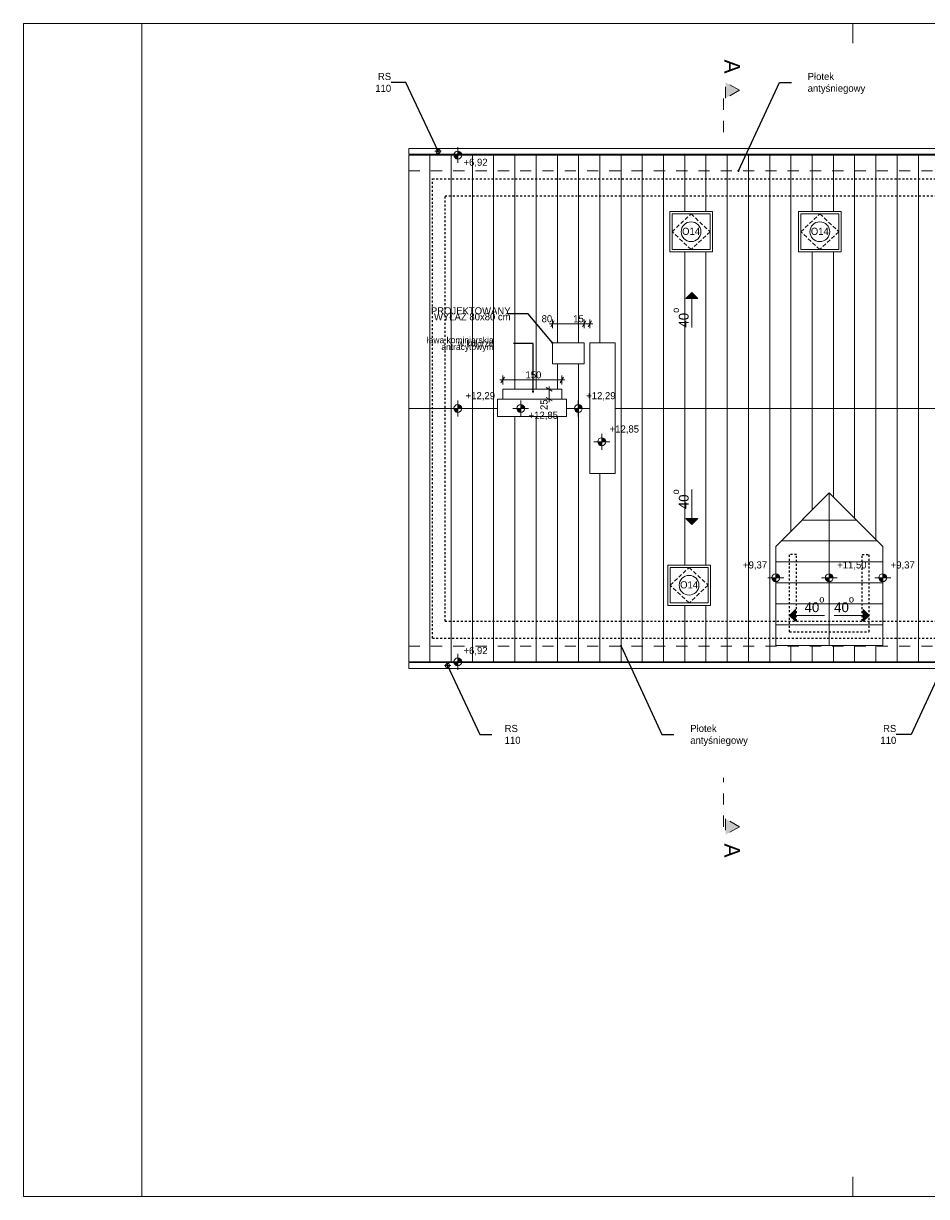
# Model space of a CAD drawing. Extents: x -21260 to 35740, y -2672 to 187028.
# Tile 113 of 120: x -21260 to 1606, y 157328 to 187028. Entities that reach past the tile are written whole.
import ezdxf

# ---------------------------------------------------------------- set-up
doc = ezdxf.new("R2010")
doc.units = 0
doc.header["$MEASUREMENT"] = 0
for name, pattern in [('Dashed', [564.444447, 282.222223, -282.222223]), ('Hidden Line', [100, 50, -50]), ('Krawędzie ukryte', [150, 100, -50])]:
    doc.linetypes.add(name, pattern=pattern)
for name, color, linetype in [('ARCH dach', 7, 'Continuous'), ('Arch wymiary', 7, 'Continuous'), ('INWENT RZĘDNE', 7, 'Continuous')]:
    doc.layers.add(name, color=color, linetype=linetype)
doc.layers.add('ARCH dach_Nr_Pióra__2', color=7, linetype='Continuous', lineweight=13, true_color=0x7f7f7f)
for name, color, linetype, lineweight in [('ARCH dach_Nr_Pióra__21', 7, 'Continuous', 13), ('Arch opisy okien_Nr_Pióra__21', 7, 'Continuous', 13), ('Arch opisy_Nr_Pióra__1', 7, 'Continuous', 25), ('Arch opisy_Nr_Pióra__21', 7, 'Continuous', 13), ('arch przekroje_Nr_Pióra__21', 7, 'Continuous', 13), ('arch przekroje_Nr_Pióra__5', 7, 'Continuous', 13), ('ARCH TABELA_Nr_Pióra__21', 7, 'Continuous', 13), ('Arch wymiary_Nr_Pióra__5', 7, 'Continuous', 13), ('Arch wyposazenie_Nr_Pióra__21', 7, 'Continuous', 13), ('INWENT DACH_Nr_Pióra__21', 7, 'Continuous', 13), ('INWENT ODWODNIENIE_Nr_Pióra__21', 7, 'Continuous', 13), ('INWENT OPISY_Nr_Pióra__21', 7, 'Continuous', 13), ('INWENT RZĘDNE_Nr_Pióra__21', 7, 'Continuous', 13), ('INWENT. OKNA_Nr_Pióra__21', 7, 'Continuous', 13), ('INWENT.ŚCIANY_Nr_Pióra__1', 7, 'Continuous', 25), ('INWENT.ŚCIANY_Nr_Pióra__5', 7, 'Continuous', 13)]:
    doc.layers.add(name, color=color, linetype=linetype, lineweight=lineweight)
doc.styles.add('GENERATED_STYLE_1', font='txt')
doc.styles.add('GENERATED_STYLE_4', font='txt')
doc.styles.add('GENERATED_STYLE_5', font='txt')
doc.styles.add('GENERATED_STYLE_6', font='txt')
doc.dimstyles.new('GENERATED_STYLE__1', dxfattribs={"dimtxt": 179.999995, "dimasz": 114, "dimexe": 0.18, "dimexo": 0, "dimgap": 0.09, "dimtad": 1, "dimdec": 0, "dimlfac": 0.1, "dimzin": 0, "dimdsep": 46, "dimtxsty": 'GENERATED_STYLE_1', "dimblk": 'ARROWHEAD_2', "dimblk1": 'ARROWHEAD_2', "dimblk2": 'ARROWHEAD_2', "dimcen": 0.09, "dimclrd": 7, "dimclre": 7, "dimclrt": 7, "dimazin": 0, "dimtfac": 1, "dimtdec": 4, "dimtmove": 0, "dimatfit": 3, "dimfxl": 0, "dimtolj": 1, "dimtzin": 0, "dimarcsym": 0})
doc.dimstyles.new('GENERATED_STYLE__3', dxfattribs={"dimtxt": 179.999995, "dimasz": 114, "dimexe": 0.18, "dimexo": 0, "dimgap": 0.09, "dimtad": 1, "dimtih": 1, "dimtoh": 1, "dimdec": 0, "dimlfac": 0.1, "dimzin": 0, "dimdsep": 46, "dimtxsty": 'GENERATED_STYLE_1', "dimblk": 'ARROWHEAD_2', "dimblk1": 'ARROWHEAD_2', "dimblk2": 'ARROWHEAD_2', "dimcen": 0.09, "dimclrd": 7, "dimclre": 7, "dimclrt": 7, "dimazin": 0, "dimtfac": 1, "dimtdec": 4, "dimtmove": 0, "dimatfit": 3, "dimfxl": 0, "dimtolj": 1, "dimtzin": 0, "dimarcsym": 0})
doc.dimstyles.new('GENERATED_STYLE__6', dxfattribs={"dimtxt": 0.18, "dimasz": 109.44, "dimexe": 0.18, "dimexo": 0.0625, "dimgap": 0.09, "dimtad": 0, "dimtih": 1, "dimtoh": 1, "dimdec": 4, "dimzin": 0, "dimdsep": 46, "dimcen": 0.09, "dimadec": 0, "dimazin": 0, "dimtfac": 1, "dimtdec": 4, "dimtmove": 0, "dimatfit": 3, "dimldrblk": 'ARROWHEAD_11', "dimfxl": 0, "dimtolj": 1, "dimtzin": 0, "dimarcsym": 0})

# ---------------------------------------------------------------- blocks, each defined once
blk = doc.blocks.new('Linia_87', base_point=(-4337, 175233))
at = {"layer": 'ARCH dach_Nr_Pióra__21', "linetype": 'Continuous'}
blk.add_hatch(color=256, dxfattribs=at).paths.add_polyline_path([(-4337, 174347), (-4487, 174497), (-4187, 174497)], flags=0)
for p, q in [((-4337, 175233), (-4337, 174497)), ((-4337, 174347), (-4487, 174497)), ((-4487, 174497), (-4187, 174497)), ((-4337, 174347), (-4187, 174497))]:
    blk.add_line(p, q, dxfattribs=at)
blk = doc.blocks.new('Linia_88', base_point=(-4337, 179329))
at = {"layer": 'ARCH dach_Nr_Pióra__21', "linetype": 'Continuous'}
blk.add_hatch(color=256, dxfattribs=at).paths.add_polyline_path([(-4337, 180215), (-4187, 180065), (-4487, 180065)], flags=0)
for p, q in [((-4337, 180215), (-4487, 180065)), ((-4187, 180065), (-4487, 180065)), ((-4337, 180215), (-4187, 180065)), ((-4337, 179329), (-4337, 180065))]:
    blk.add_line(p, q, dxfattribs=at)
blk = doc.blocks.new('Linia_97', base_point=(-980, 172043))
at = {"layer": 'ARCH dach_Nr_Pióra__21', "linetype": 'Continuous'}
blk.add_hatch(color=256, dxfattribs=at).paths.add_polyline_path([(-1866, 172043), (-1716, 172193), (-1716, 171893)], flags=0)
for p, q in [((-1866, 172043), (-1716, 172193)), ((-1866, 172043), (-1716, 171893)), ((-1716, 172193), (-1716, 171893)), ((-980, 172043), (-1716, 172043))]:
    blk.add_line(p, q, dxfattribs=at)
blk = doc.blocks.new('Linia_98', base_point=(-732, 172043))
at = {"layer": 'ARCH dach_Nr_Pióra__21', "linetype": 'Continuous'}
blk.add_hatch(color=256, dxfattribs=at).paths.add_polyline_path([(154, 172043), (4, 171893), (4, 172193)], flags=0)
for p, q in [((-732, 172043), (4, 172043)), ((154, 172043), (4, 172193)), ((4, 171893), (4, 172193)), ((154, 172043), (4, 171893))]:
    blk.add_line(p, q, dxfattribs=at)
blk = doc.blocks.new('*D789')
at = {"layer": 'Arch wymiary_Nr_Pióra__5', "linetype": 'Continuous'}
for p, q in [((-7939, 179424), (-7866, 179424)), ((-7823, 179499), (-7909, 179349)), ((-7866, 179311), (-7866, 179536)), ((-7866, 179424), (-7066, 179424)), ((-7023, 179499), (-7109, 179349)), ((-7066, 179311), (-7066, 179536))]:
    blk.add_line(p, q, dxfattribs=at)
at = {"layer": 'Arch wymiary_Nr_Pióra__5', "char_height": 180, "attachment_point": 7, "style": 'GENERATED_STYLE_1'}
for s, insert in [('{80}', (-8140, 179460)), ('{15}', (-7340, 179460))]:
    blk.add_mtext(s, dxfattribs=dict(at, insert=insert))
blk = doc.blocks.new('ARROWHEAD_2')
at = {"color": 0, "linetype": 'Continuous', "lineweight": 0}
for p, q in [((0, 0), (-1, 0)), ((-0.38, -0.66), (0.38, 0.66))]:
    blk.add_line(p, q, dxfattribs=at)
blk = doc.blocks.new('*D790')
at = {"layer": 'Arch wymiary_Nr_Pióra__5', "linetype": 'Continuous'}
for p, q in [((-7023, 179499), (-7109, 179349)), ((-7066, 179311), (-7066, 179536)), ((-7066, 179424), (-6916, 179424)), ((-6959, 179349), (-6873, 179499)), ((-6916, 179311), (-6916, 179536)), ((-6916, 179424), (-6843, 179424))]:
    blk.add_line(p, q, dxfattribs=at)
at = {"layer": 'Arch wymiary_Nr_Pióra__5', "char_height": 180, "attachment_point": 7, "style": 'GENERATED_STYLE_1'}
for s, insert in [('{80}', (-8140, 179460)), ('{15}', (-7340, 179460))]:
    blk.add_mtext(s, dxfattribs=dict(at, insert=insert))
blk = doc.blocks.new('*D791')
at = {"layer": 'Arch wymiary_Nr_Pióra__5', "linetype": 'Continuous'}
for p, q in [((-9199, 178002), (-9126, 178002)), ((-9083, 178077), (-9169, 177927)), ((-9126, 177889), (-9126, 178114)), ((-9126, 178002), (-7626, 178002)), ((-7669, 177927), (-7583, 178077)), ((-7626, 177889), (-7626, 178114)), ((-7626, 178002), (-7553, 178002))]:
    blk.add_line(p, q, dxfattribs=at)
at = {"layer": 'Arch wymiary_Nr_Pióra__5', "insert": (-8549, 178038), "char_height": 180, "attachment_point": 7, "style": 'GENERATED_STYLE_1'}
blk.add_mtext('{150}', dxfattribs=at)
blk = doc.blocks.new('*D792')
at = {"layer": 'Arch wymiary_Nr_Pióra__5', "linetype": 'Continuous'}
for p, q in [((-7839, 177766), (-8064, 177766)), ((-7877, 177723), (-8027, 177809)), ((-7952, 177766), (-7952, 177839)), ((-7952, 177516), (-7952, 177766)), ((-7839, 177516), (-8064, 177516)), ((-8027, 177559), (-7877, 177473)), ((-7952, 177443), (-7952, 177516))]:
    blk.add_line(p, q, dxfattribs=at)
at = {"layer": 'Arch wymiary_Nr_Pióra__5', "insert": (-7988, 177242), "char_height": 180, "attachment_point": 7, "rotation": 90, "style": 'GENERATED_STYLE_1'}
blk.add_mtext('{25}', dxfattribs=at)
blk = doc.blocks.new('Koty wysokościowe_1', base_point=(-10263, 177281))
at = {"layer": 'INWENT RZĘDNE_Nr_Pióra__21', "linetype": 'Continuous'}
for points in [[(-10263, 177281), (-10163, 177281), (-10170, 177319), (-10192, 177352), (-10224, 177373), (-10263, 177381)], [(-10263, 177281), (-10363, 177281), (-10355, 177243), (-10333, 177210), (-10301, 177188), (-10263, 177181)]]:
    blk.add_hatch(color=256, dxfattribs=at).paths.add_polyline_path(points, flags=0)
for p, q in [((-10263, 177081), (-10263, 177481)), ((-10463, 177281), (-10063, 177281))]:
    blk.add_line(p, q, dxfattribs=at)
blk.add_circle((-10263, 177281), 100, dxfattribs=at)
at = {"layer": 'INWENT RZĘDNE_Nr_Pióra__21', "insert": (-10063, 177481), "char_height": 180, "attachment_point": 7, "style": 'GENERATED_STYLE_1'}
blk.add_mtext('{+12,29}', dxfattribs=at)
blk = doc.blocks.new('Koty wysokościowe_2', base_point=(-7211, 177281))
at = {"layer": 'INWENT RZĘDNE_Nr_Pióra__21', "linetype": 'Continuous'}
for points in [[(-7211, 177281), (-7111, 177281), (-7119, 177319), (-7140, 177352), (-7173, 177373), (-7211, 177381)], [(-7211, 177281), (-7311, 177281), (-7303, 177243), (-7282, 177210), (-7249, 177188), (-7211, 177181)]]:
    blk.add_hatch(color=256, dxfattribs=at).paths.add_polyline_path(points, flags=0)
for p, q in [((-7211, 177081), (-7211, 177481)), ((-7411, 177281), (-7011, 177281))]:
    blk.add_line(p, q, dxfattribs=at)
blk.add_circle((-7211, 177281), 100, dxfattribs=at)
at = {"layer": 'INWENT RZĘDNE_Nr_Pióra__21', "insert": (-7011, 177481), "char_height": 180, "attachment_point": 7, "style": 'GENERATED_STYLE_1'}
blk.add_mtext('{+12,29}', dxfattribs=at)
blk = doc.blocks.new('Koty wysokościowe_7', base_point=(-10263, 183696))
at = {"layer": 'INWENT RZĘDNE_Nr_Pióra__21', "linetype": 'Continuous'}
for points in [[(-10263, 183696), (-10363, 183696), (-10355, 183658), (-10333, 183625), (-10301, 183603), (-10263, 183596)], [(-10263, 183696), (-10163, 183696), (-10170, 183734), (-10192, 183767), (-10224, 183788), (-10263, 183796)]]:
    blk.add_hatch(color=256, dxfattribs=at).paths.add_polyline_path(points, flags=0)
for p, q in [((-10263, 183496), (-10263, 183896)), ((-10463, 183696), (-10063, 183696))]:
    blk.add_line(p, q, dxfattribs=at)
blk.add_circle((-10263, 183696), 100, dxfattribs=at)
at = {"layer": 'INWENT RZĘDNE_Nr_Pióra__21', "insert": (-10118, 183391), "char_height": 180, "attachment_point": 7, "style": 'GENERATED_STYLE_1'}
blk.add_mtext('{+6,92}', dxfattribs=at)
blk = doc.blocks.new('Koty wysokościowe_8', base_point=(-10263, 170866))
at = {"layer": 'INWENT RZĘDNE_Nr_Pióra__21', "linetype": 'Continuous'}
for points in [[(-10263, 170866), (-10363, 170866), (-10355, 170828), (-10333, 170795), (-10301, 170773), (-10263, 170766)], [(-10263, 170866), (-10163, 170866), (-10170, 170904), (-10192, 170937), (-10224, 170958), (-10263, 170966)]]:
    blk.add_hatch(color=256, dxfattribs=at).paths.add_polyline_path(points, flags=0)
for p, q in [((-10463, 170866), (-10063, 170866)), ((-10263, 170666), (-10263, 171066))]:
    blk.add_line(p, q, dxfattribs=at)
blk.add_circle((-10263, 170866), 100, dxfattribs=at)
at = {"layer": 'INWENT RZĘDNE_Nr_Pióra__21', "insert": (-10118, 171029), "char_height": 180, "attachment_point": 7, "style": 'GENERATED_STYLE_1'}
blk.add_mtext('{+6,92}', dxfattribs=at)
blk = doc.blocks.new('Koty wysokościowe_15', base_point=(-8668, 177281))
at = {"layer": 'INWENT RZĘDNE_Nr_Pióra__21', "linetype": 'Continuous'}
for points in [[(-8668, 177281), (-8568, 177281), (-8576, 177319), (-8598, 177352), (-8630, 177373), (-8668, 177381)], [(-8668, 177281), (-8768, 177281), (-8761, 177243), (-8739, 177210), (-8707, 177188), (-8668, 177181)]]:
    blk.add_hatch(color=256, dxfattribs=at).paths.add_polyline_path(points, flags=0)
for p, q in [((-8668, 177081), (-8668, 177481)), ((-8868, 177281), (-8468, 177281))]:
    blk.add_line(p, q, dxfattribs=at)
blk.add_circle((-8668, 177281), 100, dxfattribs=at)
at = {"layer": 'INWENT RZĘDNE_Nr_Pióra__21', "insert": (-8468, 176986), "char_height": 180, "attachment_point": 7, "style": 'GENERATED_STYLE_1'}
blk.add_mtext('{+12,85}', dxfattribs=at)
blk = doc.blocks.new('Koty wysokościowe_16', base_point=(-6617, 176437))
at = {"layer": 'INWENT RZĘDNE_Nr_Pióra__21', "linetype": 'Continuous'}
for points in [[(-6617, 176437), (-6717, 176437), (-6709, 176399), (-6688, 176367), (-6655, 176345), (-6617, 176337)], [(-6617, 176437), (-6517, 176437), (-6525, 176476), (-6546, 176508), (-6579, 176530), (-6617, 176537)]]:
    blk.add_hatch(color=256, dxfattribs=at).paths.add_polyline_path(points, flags=0)
for p, q in [((-6817, 176437), (-6417, 176437)), ((-6617, 176237), (-6617, 176637))]:
    blk.add_line(p, q, dxfattribs=at)
blk.add_circle((-6617, 176437), 100, dxfattribs=at)
at = {"layer": 'INWENT RZĘDNE_Nr_Pióra__21', "insert": (-6417, 176637), "char_height": 180, "attachment_point": 7, "style": 'GENERATED_STYLE_1'}
blk.add_mtext('{+12,85}', dxfattribs=at)
blk = doc.blocks.new('Koty wysokościowe_26', base_point=(-856, 172996))
at = {"layer": 'INWENT RZĘDNE_Nr_Pióra__21', "linetype": 'Continuous'}
for points in [[(-856, 172996), (-956, 172996), (-948, 172958), (-927, 172925), (-894, 172904), (-856, 172896)], [(-856, 172996), (-756, 172996), (-764, 173034), (-785, 173067), (-818, 173089), (-856, 173096)]]:
    blk.add_hatch(color=256, dxfattribs=at).paths.add_polyline_path(points, flags=0)
for p, q in [((-856, 172796), (-856, 173196)), ((-1056, 172996), (-656, 172996))]:
    blk.add_line(p, q, dxfattribs=at)
blk.add_circle((-856, 172996), 100, dxfattribs=at)
at = {"layer": 'INWENT RZĘDNE_Nr_Pióra__21', "insert": (-656, 173196), "char_height": 180, "attachment_point": 7, "style": 'GENERATED_STYLE_1'}
blk.add_mtext('{+11,50}', dxfattribs=at)
blk = doc.blocks.new('Koty wysokościowe_28', base_point=(498, 172996))
at = {"layer": 'INWENT RZĘDNE_Nr_Pióra__21', "linetype": 'Continuous'}
for points in [[(498, 172996), (398, 172996), (406, 172958), (428, 172925), (460, 172904), (498, 172896)], [(498, 172996), (598, 172996), (591, 173034), (569, 173067), (537, 173089), (498, 173096)]]:
    blk.add_hatch(color=256, dxfattribs=at).paths.add_polyline_path(points, flags=0)
for p, q in [((498, 172796), (498, 173196)), ((298, 172996), (698, 172996))]:
    blk.add_line(p, q, dxfattribs=at)
blk.add_circle((498, 172996), 100, dxfattribs=at)
at = {"layer": 'INWENT RZĘDNE_Nr_Pióra__21', "insert": (698, 173196), "char_height": 180, "attachment_point": 7, "style": 'GENERATED_STYLE_1'}
blk.add_mtext('{+9,37}', dxfattribs=at)
blk = doc.blocks.new('Koty wysokościowe_29', base_point=(-2210, 172996))
at = {"layer": 'INWENT RZĘDNE_Nr_Pióra__21', "linetype": 'Continuous'}
for points in [[(-2210, 172996), (-2310, 172996), (-2303, 172958), (-2281, 172925), (-2248, 172904), (-2210, 172896)], [(-2210, 172996), (-2110, 172996), (-2118, 173034), (-2140, 173067), (-2172, 173089), (-2210, 173096)]]:
    blk.add_hatch(color=256, dxfattribs=at).paths.add_polyline_path(points, flags=0)
for p, q in [((-2210, 172796), (-2210, 173196)), ((-2410, 172996), (-2010, 172996))]:
    blk.add_line(p, q, dxfattribs=at)
blk.add_circle((-2210, 172996), 100, dxfattribs=at)
at = {"layer": 'INWENT RZĘDNE_Nr_Pióra__21', "insert": (-3040, 173196), "char_height": 180, "attachment_point": 7, "style": 'GENERATED_STYLE_1'}
blk.add_mtext('{+9,37}', dxfattribs=at)
blk = doc.blocks.new('ARROWHEAD_11')
at = {"color": 0, "linetype": 'Continuous', "lineweight": 0}
blk.add_line((0, 0), (-1, 0), dxfattribs=at)
at = {"color": 0, "linetype": 'Continuous', "lineweight": 0, "const_width": 0.25, "flags": 128}
blk.add_lwpolyline([(-0.125, 0, 1), (0.125, 0, 1)], format="xyb", close=True, dxfattribs=at)

msp = doc.modelspace()

# ---------------------------------------------------------------- hatches: boundary and pattern name
at = {"layer": 'arch przekroje_Nr_Pióra__5', "linetype": 'Continuous'}
for points in [[(-3480.9, 185537.9), (-3480.9, 185137.9), (-3130.9, 185337.9)], [(-3480.9, 166489.6), (-3480.9, 166889.6), (-3130.9, 166689.6)]]:
    msp.add_hatch(color=256, dxfattribs=at).paths.add_polyline_path(points, flags=0)

# ---------------------------------------------------------------- linework, layer by layer
at = {"layer": 'ARCH dach_Nr_Pióra__2', "linetype": 'Continuous'}
for p, q in [((-10968.2, 183695.9), (-10968.2, 170865.9)), ((-10430.6, 183695.9), (-10430.6, 170865.9)), ((-9892.9, 183695.9), (-9892.9, 170865.9)), ((-9355.2, 183695.9), (-9355.2, 170865.9)), ((-8817.5, 183695.9), (-8817.5, 177765.9)), ((-8279.8, 183695.9), (-8279.8, 177765.9)), ((-7742.1, 183695.9), (-7742.1, 178945.9)), ((-7204.5, 183695.9), (-7204.5, 178945.9)), ((-6666.8, 183695.9), (-6666.8, 178945.9)), ((-6129.1, 183695.9), (-6129.1, 170865.9)), ((-5591.4, 183695.9), (-5591.4, 170865.9)), ((-5053.7, 183695.9), (-5053.7, 170865.9)), ((-4516.1, 183695.9), (-4516.1, 182265.9)), ((-3978.4, 183695.9), (-3978.4, 182265.9)), ((-3440.7, 183695.9), (-3440.7, 170865.9)), ((-2903, 183695.9), (-2903, 170865.9)), ((-2365.3, 183695.9), (-2365.3, 170865.9)), ((-1827.6, 183695.9), (-1827.6, 174171.1)), ((-1290, 183695.9), (-1290, 182265.9)), ((-752.3, 183695.9), (-752.3, 182265.9)), ((-214.6, 183695.9), (-214.6, 174501.5)), ((323.1, 183695.9), (323.1, 173963.8)), ((860.8, 183695.9), (860.8, 170865.9)), ((1398.5, 183695.9), (1398.5, 170865.9)), ((-4516.1, 181245.9), (-4516.1, 173315.9)), ((-3978.4, 181245.9), (-3978.4, 173315.9)), ((-1290, 181245.9), (-1290, 174708.8)), ((-752.3, 181245.9), (-752.3, 175039.2)), ((-7742.1, 178410.7), (-7742.1, 177765.9)), ((-7204.5, 178410.7), (-7204.5, 170865.9)), ((-8817.5, 177075.9), (-8817.5, 170865.9)), ((-8279.8, 177075.9), (-8279.8, 170865.9)), ((-7742.1, 177075.9), (-7742.1, 170865.9)), ((-6666.8, 175635.9), (-6666.8, 170865.9)), ((-1542.9, 174455.9), (-169, 174455.9)), ((-2072.9, 173925.9), (361, 173925.9)), ((-2210.2, 173395.9), (498.4, 173395.9)), ((-2210.2, 172865.9), (498.4, 172865.9)), ((-4516.1, 172295.9), (-4516.1, 170865.9)), ((-3978.4, 172295.9), (-3978.4, 170865.9)), ((-2210.2, 172335.9), (498.4, 172335.9)), ((-2210.2, 171805.9), (498.4, 171805.9)), ((-1827.6, 171275.9), (-1827.6, 170865.9)), ((-1290, 171275.9), (-1290, 170865.9)), ((-752.3, 171275.9), (-752.3, 170865.9)), ((-214.6, 171275.9), (-214.6, 170865.9)), ((323.1, 171275.9), (323.1, 170865.9))]:
    msp.add_line(p, q, dxfattribs=at)
at = {"layer": 'Arch opisy okien_Nr_Pióra__21', "linetype": 'Continuous'}
for centre in [(-4355.9, 181755.9), (-1095.9, 181755.9), (-4405.9, 172805.9)]:
    msp.add_circle(centre, 250, dxfattribs=at)
at = {"layer": 'arch przekroje_Nr_Pióra__5', "linetype": 'Dashed'}
for p, q in [((-3530.9, 184279.9), (-3530.9, 185337.9)), ((-3480.9, 185137.9), (-3480.9, 185537.9)), ((-3130.9, 185337.9), (-3480.9, 185537.9)), ((-3130.9, 185337.9), (-3480.9, 185137.9)), ((-3530.9, 166689.6), (-3530.9, 167925.2)), ((-3480.9, 166889.6), (-3480.9, 166489.6)), ((-3130.9, 166689.6), (-3480.9, 166889.6)), ((-3130.9, 166689.6), (-3480.9, 166489.6))]:
    msp.add_line(p, q, dxfattribs=at)
at = {"layer": 'ARCH TABELA_Nr_Pióra__21', "linetype": 'Continuous'}
for p, q in [((-21259.9, 187028.4), (35740.1, 187028.4)), ((-21259.9, 157328.4), (-21259.9, 187028.4)), ((-18259.9, 187028.4), (-18259.9, 157328.4)), ((-259.9, 186528.4), (-259.9, 187028.4)), ((-259.9, 157328.4), (-259.9, 157828.4)), ((35740.1, 157328.4), (-21259.9, 157328.4))]:
    msp.add_line(p, q, dxfattribs=at)
at = {"layer": 'Arch wyposazenie_Nr_Pióra__21', "linetype": 'Continuous'}
for p, q in [((-9126, 177765.9), (-9126, 177515.9)), ((-7626, 177765.9), (-9126, 177765.9)), ((-7626, 177515.9), (-7626, 177765.9)), ((-9126, 177515.9), (-7626, 177515.9))]:
    msp.add_line(p, q, dxfattribs=at)
at = {"layer": 'INWENT DACH_Nr_Pióra__21', "linetype": 'Continuous'}
for p, q in [((-11505.9, 183865.9), (32584.1, 183865.9)), ((-11505.9, 183715.9), (32584.1, 183715.9)), ((-11505.9, 183695.9), (-11505.9, 177280.9)), ((-11505.9, 183695.9), (32584.1, 183695.9)), ((-7065.9, 178945.9), (-7865.9, 178945.9)), ((-7865.9, 178945.9), (-7865.9, 178410.7)), ((-7065.9, 178410.7), (-7065.9, 178945.9)), ((-7865.9, 178410.7), (-7065.9, 178410.7)), ((-11505.9, 177280.9), (-11505.9, 170865.9)), ((-11505.9, 177280.9), (-9256, 177280.9)), ((-7506, 177280.9), (-6915.9, 177280.9)), ((-6275.9, 177280.9), (16591.1, 177280.9)), ((-2210.2, 173788.5), (-855.9, 175142.8)), ((-855.9, 171275.9), (-855.9, 175142.8)), ((498.4, 173788.5), (-855.9, 175142.8)), ((-2210.2, 171275.9), (-2210.2, 173788.5)), ((498.4, 171275.9), (498.4, 173788.5)), ((-2210.2, 171275.9), (498.4, 171275.9)), ((-11505.9, 170865.9), (32584.1, 170865.9)), ((-11505.9, 170845.9), (32584.1, 170845.9)), ((-11505.9, 170695.9), (32584.1, 170695.9))]:
    msp.add_line(p, q, dxfattribs=at)
at = {"layer": 'INWENT DACH_Nr_Pióra__21', "linetype": 'Dashed'}
for p, q in [((-11505.9, 183295.9), (32584.1, 183295.9)), ((-11505.9, 171265.9), (32584.1, 171265.9))]:
    msp.add_line(p, q, dxfattribs=at)
at = {"layer": 'INWENT ODWODNIENIE_Nr_Pióra__21', "linetype": 'Continuous'}
for p, q in [((-11505.9, 183715.9), (-11505.9, 183865.9)), ((-10760.9, 183870.9), (-10760.9, 183710.9)), ((-10840.9, 183790.9), (-10680.9, 183790.9)), ((-11505.9, 170845.9), (-11505.9, 170695.9)), ((-10520.9, 170690.9), (-10520.9, 170850.9)), ((-10600.9, 170770.9), (-10440.9, 170770.9))]:
    msp.add_line(p, q, dxfattribs=at)
for centre in [(-10760.9, 183790.9), (-10520.9, 170770.9)]:
    msp.add_circle(centre, 55, dxfattribs=at)
at = {"layer": 'INWENT. OKNA_Nr_Pióra__21', "linetype": 'Continuous'}
for p, q in [((-4895.9, 182265.9), (-4895.9, 181245.9)), ((-3815.9, 182265.9), (-4895.9, 182265.9)), ((-4835.9, 182205.9), (-4835.9, 181305.9)), ((-3875.9, 182205.9), (-4835.9, 182205.9)), ((-3875.9, 181305.9), (-3875.9, 182205.9)), ((-3815.9, 181245.9), (-3815.9, 182265.9)), ((-1635.9, 182265.9), (-1635.9, 181245.9)), ((-555.9, 182265.9), (-1635.9, 182265.9)), ((-1575.9, 182205.9), (-1575.9, 181305.9)), ((-615.9, 182205.9), (-1575.9, 182205.9)), ((-615.9, 181305.9), (-615.9, 182205.9)), ((-555.9, 181245.9), (-555.9, 182265.9)), ((-4895.9, 181245.9), (-3815.9, 181245.9)), ((-4835.9, 181305.9), (-3875.9, 181305.9)), ((-1635.9, 181245.9), (-555.9, 181245.9)), ((-1575.9, 181305.9), (-615.9, 181305.9)), ((-4945.9, 173315.9), (-4945.9, 172295.9)), ((-3865.9, 173315.9), (-4945.9, 173315.9)), ((-4885.9, 173255.9), (-4885.9, 172355.9)), ((-3925.9, 173255.9), (-4885.9, 173255.9)), ((-3925.9, 172355.9), (-3925.9, 173255.9)), ((-3865.9, 172295.9), (-3865.9, 173315.9)), ((-4945.9, 172295.9), (-3865.9, 172295.9)), ((-4885.9, 172355.9), (-3925.9, 172355.9))]:
    msp.add_line(p, q, dxfattribs=at)
at = {"layer": 'INWENT. OKNA_Nr_Pióra__21', "linetype": 'Krawędzie ukryte'}
for p, q in [((-4835.9, 181755.9), (-4355.9, 182205.9)), ((-4355.9, 182205.9), (-3875.9, 181755.9)), ((-1575.9, 181755.9), (-1095.9, 182205.9)), ((-1095.9, 182205.9), (-615.9, 181755.9)), ((-4355.9, 181305.9), (-4835.9, 181755.9)), ((-3875.9, 181755.9), (-4355.9, 181305.9)), ((-1095.9, 181305.9), (-1575.9, 181755.9)), ((-615.9, 181755.9), (-1095.9, 181305.9)), ((-4885.9, 172805.9), (-4405.9, 173255.9)), ((-4405.9, 173255.9), (-3925.9, 172805.9)), ((-4405.9, 172355.9), (-4885.9, 172805.9)), ((-3925.9, 172805.9), (-4405.9, 172355.9))]:
    msp.add_line(p, q, dxfattribs=at)
at = {"layer": 'INWENT.ŚCIANY_Nr_Pióra__1', "linetype": 'Hidden Line'}
for p, q in [((-10905.9, 171465.9), (-10905.9, 183095.9)), ((-10905.9, 183095.9), (31984.1, 183095.9)), ((-10585.9, 171895.9), (-10585.9, 182665.9)), ((-10585.9, 182665.9), (31544.1, 182665.9)), ((-1865.9, 171625.9), (-1865.9, 173581.9)), ((-1685.9, 173581.9), (-1865.9, 173581.9)), ((-1685.9, 171895.9), (-1685.9, 173581.9)), ((-25.9, 171895.9), (-25.9, 173581.9)), ((-25.9, 173581.9), (154.1, 173581.9)), ((154.1, 171625.9), (154.1, 173581.9)), ((-10585.9, 171895.9), (31544.1, 171895.9)), ((-10905.9, 171465.9), (31984.1, 171465.9)), ((-1865.9, 171625.9), (154.1, 171625.9))]:
    msp.add_line(p, q, dxfattribs=at)
at = {"layer": 'INWENT.ŚCIANY_Nr_Pióra__5', "linetype": 'Continuous'}
for p, q in [((-6915.9, 178945.9), (-6275.9, 178945.9)), ((-6915.9, 178945.9), (-6915.9, 175635.9)), ((-6275.9, 178945.9), (-6275.9, 175635.9)), ((-9256, 177515.9), (-7506, 177515.9)), ((-9256, 177515.9), (-9256, 177075.9)), ((-7506, 177515.9), (-7506, 177075.9)), ((-9256, 177075.9), (-7506, 177075.9)), ((-6915.9, 175635.9), (-6275.9, 175635.9))]:
    msp.add_line(p, q, dxfattribs=at)

# ---------------------------------------------------------------- block references
at = {"layer": 'ARCH dach', "linetype": 'Continuous'}
for name, p in [('Linia_88', (-4336.8, 179328.6)), ('Linia_87', (-4336.8, 175233.1)), ('Linia_97', (-979.8, 172042.8)), ('Linia_98', (-732.1, 172042.8))]:
    msp.add_blockref(name, p, dxfattribs=at)
at = {"layer": 'INWENT RZĘDNE'}
for name, p in [('Koty wysokościowe_7', (-10262.5, 183695.9)), ('Koty wysokościowe_1', (-10262.5, 177280.9)), ('Koty wysokościowe_2', (-7210.9, 177280.9)), ('Koty wysokościowe_15', (-8668.4, 177280.9)), ('Koty wysokościowe_16', (-6616.9, 176437.5)), ('Koty wysokościowe_29', (-2210.2, 172996.1)), ('Koty wysokościowe_26', (-855.9, 172996.1)), ('Koty wysokościowe_28', (498.4, 172996.1)), ('Koty wysokościowe_8', (-10262.5, 170865.9))]:
    msp.add_blockref(name, p, dxfattribs=at)

# ---------------------------------------------------------------- texts
at = {"layer": 'Arch opisy okien_Nr_Pióra__21', "linetype": 'Continuous', "char_height": 180, "attachment_point": 2, "style": 'GENERATED_STYLE_6'}
for insert in [(-4355.9, 181856.1), (-1095.9, 181856.1), (-4405.9, 172906.1)]:
    msp.add_mtext('{O14}', dxfattribs=dict(at, insert=insert))
at = {"layer": 'Arch opisy_Nr_Pióra__1', "linetype": 'Continuous', "char_height": 250, "rotation": 90, "style": 'GENERATED_STYLE_4'}
for insert, attachment_point in [((-4413.5, 179328.6), 7), ((-4413.5, 175233.1), 9)]:
    msp.add_mtext('{40\\A1{\\H0.7x;\\So^  ;}}', dxfattribs=dict(at, insert=insert, attachment_point=attachment_point))
at = {"layer": 'Arch opisy_Nr_Pióra__1', "linetype": 'Continuous', "char_height": 250, "style": 'GENERATED_STYLE_4'}
for insert, attachment_point in [((-979.8, 172119.4), 9), ((-732.1, 172119.4), 7)]:
    msp.add_mtext('{40\\A1{\\H0.7x;\\So^  ;}}', dxfattribs=dict(at, insert=insert, attachment_point=attachment_point))
at = {"layer": 'Arch opisy_Nr_Pióra__21', "linetype": 'Continuous', "attachment_point": 6}
for s, insert, char_height, width, line_spacing_factor, style in [('{PROJEKTOWANY \\PWYŁAZ 80x80 cm}', (-8925.6, 179676.3), 180, 1841.51, 0.500942, 'GENERATED_STYLE_4'), ('{ława kominiarskia\\Pw kolorze antracytowym}', (-9357.9, 178903), 160, 2027.404, 0.324629, 'GENERATED_STYLE_5')]:
    msp.add_mtext(s, dxfattribs=dict(at, insert=insert, char_height=char_height, width=width, line_spacing_factor=line_spacing_factor, style=style))
at = {"layer": 'arch przekroje_Nr_Pióra__21', "linetype": 'Continuous', "char_height": 400, "attachment_point": 2, "rotation": 270, "style": 'GENERATED_STYLE_6'}
for insert in [(-3113.8, 185937.9), (-3113.8, 166089.6)]:
    msp.add_mtext('{A}', dxfattribs=dict(at, insert=insert))
at = {"layer": 'INWENT OPISY_Nr_Pióra__21', "linetype": 'Continuous', "char_height": 180, "style": 'GENERATED_STYLE_4'}
for s, insert, width, attachment_point in [('{RS 110}', (-11950.3, 185535.6), 692.895, 6), ('{Płotek antyśniegowy}', (-1403.7, 185510.5), 2054.97, 4), ('{RS 110}', (-9075.8, 169027.9), 692.895, 4), ('{Płotek antyśniegowy}', (-4376.5, 169002.8), 2054.97, 4), ('{RS 110}', (839.7, 169027.9), 692.895, 6)]:
    msp.add_mtext(s, dxfattribs=dict(at, insert=insert, width=width, attachment_point=attachment_point))

# ---------------------------------------------------------------- dimensions: what is measured, and where the dimension line sits
at = {"layer": 'Arch wymiary', "linetype": 'Continuous'}
for base, p1, p2, picture, middle in [((-7865.9, 179423.9), (-7865.9, 178678.3), (-7065.9, 178678.3), '*D789', (-8003.1, 179549.9)), ((-7865.9, 179423.9), (-7065.9, 178678.3), (-6915.9, 178945.9), '*D790', (-7203.1, 179549.9)), ((-9126, 178001.7), (-9126, 177765.9), (-7626, 177765.9), '*D791', (-8343.9, 178127.7))]:
    dim = msp.add_linear_dim(base=base, p1=p1, p2=p2, dimstyle='GENERATED_STYLE__3', dxfattribs=at)
    dim.commit()
    dim.dimension.update_dxf_attribs({"geometry": picture, "text_midpoint": middle})
dim = msp.add_linear_dim(base=(-7951.6, 177515.9), p1=(-9126, 177515.9), p2=(-9126, 177765.9), angle=90, dimstyle='GENERATED_STYLE__1', dxfattribs=at)
dim.commit()
dim.dimension.update_dxf_attribs({"geometry": '*D792', "text_midpoint": (-8077.6, 177378.7)})

# ---------------------------------------------------------------- leaders
at = {"layer": 'Arch opisy_Nr_Pióra__21', "linetype": 'Continuous', "annotation_type": 0, "has_hookline": 1, "hookline_direction": 1}
for points, text_width in [([(-7865.9, 178945.9), (-8481, 179675.4), (-9026.4, 179675.4)], 2014.3), ([(-8358, 177705.9), (-8358, 178925.9), (-8851.3, 178925.9)], 1584.8)]:
    msp.add_leader(points, dimstyle='GENERATED_STYLE__6', dxfattribs=dict(at, text_width=text_width))
at = {"layer": 'INWENT OPISY_Nr_Pióra__21', "linetype": 'Continuous', "annotation_type": 0, "has_hookline": 1, "hookline_direction": 1}
for points, text_width in [([(-10760.9, 183790.9), (-11575.3, 185535.6), (-11950.2, 185535.6)], 437.1), ([(-3156.4, 183295.9), (-2119.4, 185534.7), (-1816.4, 185534.7)], 1714.3), ([(-6129.1, 171265.9), (-5092.2, 169027), (-4789.1, 169027)], 1714.3), ([(-10520.9, 170770.9), (-9706.6, 169027), (-9403.5, 169027)], 437.1), ([(2029.1, 170770.9), (1214.7, 169027.9), (839.8, 169027.9)], 437.1)]:
    msp.add_leader(points, dimstyle='GENERATED_STYLE__6', dxfattribs=dict(at, text_width=text_width))

doc.saveas('drawing.dxf')
